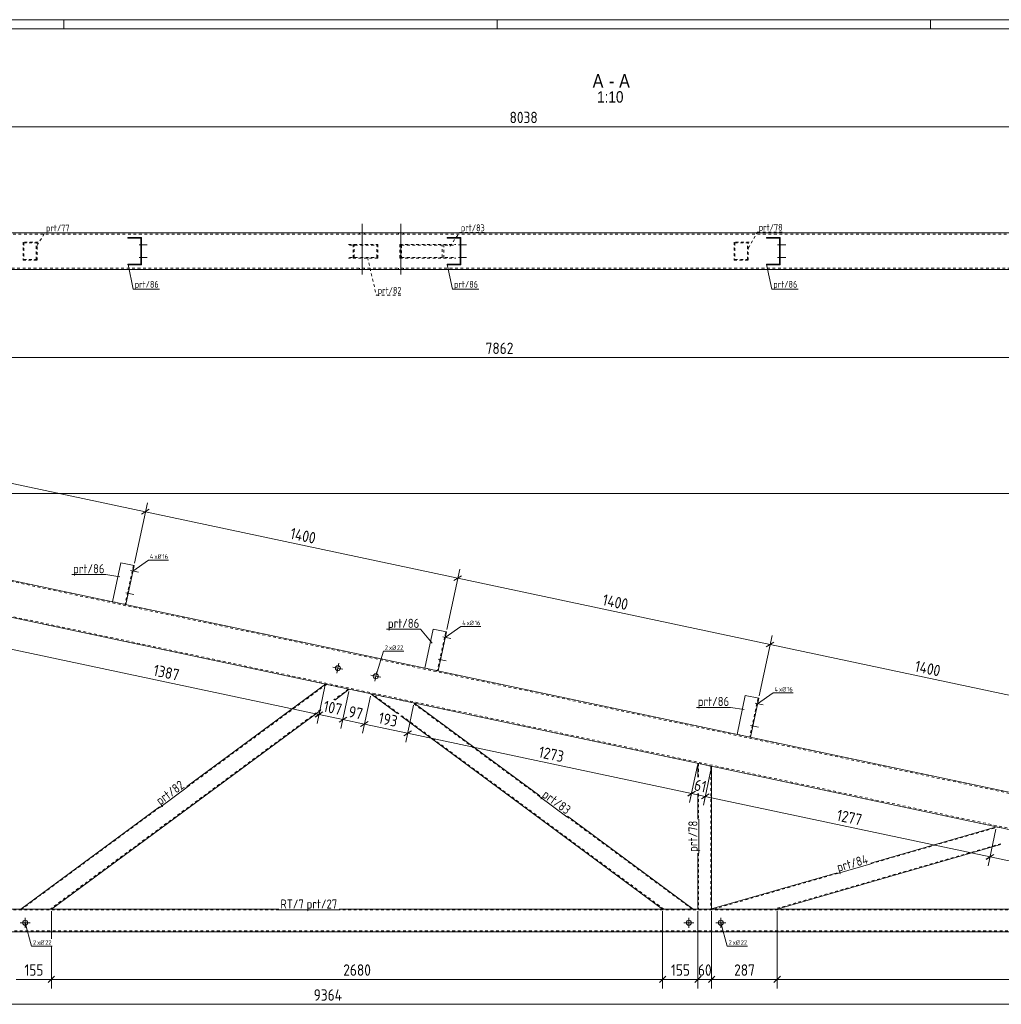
# Model space of a CAD drawing. Header units: millimetres. Extents: x 1 to 1188, y 1 to 840.
# Tile 6 of 7: x 409 to 839, y 408 to 840. Entities that reach past the tile are written whole.
import ezdxf

# ---------------------------------------------------------------- set-up
doc = ezdxf.new("R2010")
doc.units = ezdxf.units.MM
doc.header["$LTSCALE"] = 0.6
doc.linetypes.add('XKITLINE00', pattern=[0])
doc.linetypes.add('XKITLINE02', pattern=[4, 2, -2])
for name, color, linetype, lineweight in [('Bolt', 7, 'Continuous', 0), ('BoltMark', 3, 'Continuous', 0), ('DrawingSheet', 5, 'Continuous', 0), ('OtherObjectType', 1, 'Continuous', 0), ('Part', 2, 'Continuous', 0), ('PartMark', 3, 'Continuous', 0), ('Z-DIMENSIONS', 1, 'Continuous', 0)]:
    doc.layers.add(name, color=color, linetype=linetype, lineweight=lineweight)
doc.styles.add('ARIAL', font='ARIAL.TTF')
doc.styles.add('ISOCPEUR', font='ISOCPEUR.TTF')

msp = doc.modelspace()

# ---------------------------------------------------------------- linework, layer by layer
at = {"layer": 'Bolt', "color": 4, "linetype": 'XKITLINE00', "lineweight": 0}
for p, q in [((558.73, 728.2), (558.73, 750.45)), ((575.73, 728.2), (575.73, 750.45)), ((557.63, 745.95), (557.63, 746.45)), ((559.83, 745.95), (559.83, 746.45)), ((574.63, 745.95), (574.63, 746.45)), ((576.83, 745.95), (576.83, 746.45)), ((460.91, 741.2), (464.46, 741.2)), ((460.91, 741.2), (464.46, 741.2)), ((461.66, 742), (461.96, 742)), ((461.66, 742), (461.96, 742)), ((461.66, 740.4), (461.96, 740.4)), ((461.66, 740.4), (461.96, 740.4)), ((600.91, 741.2), (604.46, 741.2)), ((600.91, 741.2), (604.46, 741.2)), ((601.66, 742), (601.96, 742)), ((601.66, 742), (601.96, 742)), ((601.66, 740.4), (601.96, 740.4)), ((601.66, 740.4), (601.96, 740.4)), ((740.91, 741.2), (744.46, 741.2)), ((740.91, 741.2), (744.46, 741.2)), ((741.66, 742), (741.96, 742)), ((741.66, 742), (741.96, 742)), ((741.66, 740.4), (741.96, 740.4)), ((741.66, 740.4), (741.96, 740.4)), ((460.91, 735.7), (464.46, 735.7)), ((460.91, 735.7), (464.46, 735.7)), ((461.66, 736.5), (461.96, 736.5)), ((461.66, 736.5), (461.96, 736.5)), ((461.66, 734.9), (461.96, 734.9)), ((461.66, 734.9), (461.96, 734.9)), ((600.91, 735.7), (604.46, 735.7)), ((600.91, 735.7), (604.46, 735.7)), ((601.66, 736.5), (601.96, 736.5)), ((601.66, 736.5), (601.96, 736.5)), ((601.66, 734.9), (601.96, 734.9)), ((601.66, 734.9), (601.96, 734.9)), ((740.91, 735.7), (744.46, 735.7)), ((740.91, 735.7), (744.46, 735.7)), ((741.66, 736.5), (741.96, 736.5)), ((741.66, 736.5), (741.96, 736.5)), ((741.66, 734.9), (741.96, 734.9)), ((741.66, 734.9), (741.96, 734.9)), ((557.63, 730.45), (557.63, 730.95)), ((559.83, 730.45), (559.83, 730.95)), ((574.63, 730.45), (574.63, 730.95)), ((576.83, 730.45), (576.83, 730.95)), ((457.18, 598.34), (460.65, 597.6)), ((457.18, 598.34), (460.65, 597.6)), ((457.75, 597.4), (458.04, 597.33)), ((457.75, 597.4), (458.04, 597.33)), ((458.08, 598.96), (458.37, 598.9)), ((458.08, 598.96), (458.37, 598.9)), ((455.1, 588.55), (458.57, 587.82)), ((455.1, 588.55), (458.57, 587.82)), ((455.67, 587.62), (455.96, 587.55)), ((455.67, 587.62), (455.96, 587.55)), ((456, 589.18), (456.29, 589.12)), ((456, 589.18), (456.29, 589.12)), ((594.12, 569.23), (597.59, 568.49)), ((594.12, 569.23), (597.59, 568.49)), ((594.69, 568.29), (594.98, 568.23)), ((594.69, 568.29), (594.98, 568.23)), ((595.02, 569.86), (595.31, 569.79)), ((595.02, 569.86), (595.31, 569.79)), ((547.63, 553.35), (548.54, 557.66)), ((592.04, 559.45), (595.51, 558.71)), ((592.04, 559.45), (595.51, 558.71)), ((592.61, 558.51), (592.9, 558.45)), ((592.61, 558.51), (592.9, 558.45)), ((592.94, 560.07), (593.23, 560.01)), ((592.94, 560.07), (593.23, 560.01)), ((550.24, 555.05), (545.93, 555.96)), ((564.26, 549.82), (565.17, 554.12)), ((566.86, 551.51), (562.56, 552.43)), ((731.06, 540.12), (734.53, 539.38)), ((731.06, 540.12), (734.53, 539.38)), ((731.96, 540.75), (732.25, 540.69)), ((731.96, 540.75), (732.25, 540.69)), ((731.63, 539.18), (731.92, 539.12)), ((731.63, 539.18), (731.92, 539.12)), ((728.98, 530.34), (732.45, 529.6)), ((728.98, 530.34), (732.45, 529.6)), ((729.55, 529.4), (729.84, 529.34)), ((729.55, 529.4), (729.84, 529.34)), ((729.88, 530.97), (730.17, 530.9)), ((729.88, 530.97), (730.17, 530.9)), ((410.98, 441.67), (410.98, 446.07)), ((701.98, 441.67), (701.98, 446.07)), ((715.98, 441.67), (715.98, 446.07)), ((408.78, 443.87), (413.18, 443.87)), ((699.78, 443.87), (704.18, 443.87)), ((713.78, 443.87), (718.18, 443.87))]:
    msp.add_line(p, q, dxfattribs=at)
for centre in [(548.08, 555.51), (564.71, 551.97), (410.98, 443.87), (701.98, 443.87), (715.98, 443.87)]:
    msp.add_circle(centre, 1.1, dxfattribs=at)
at = {"layer": 'BoltMark', "color": 4, "linetype": 'XKITLINE00', "lineweight": 0}
for p, q in [((458.16, 598.13), (465.04, 602.89)), ((465.04, 602.89), (473.8, 602.89)), ((595.1, 569.02), (601.98, 573.78)), ((601.98, 573.78), (610.74, 573.78)), ((564.71, 551.97), (568.08, 562.93)), ((568.08, 562.93), (577.01, 562.93)), ((732.04, 539.91), (738.92, 544.68)), ((738.92, 544.68), (747.68, 544.68)), ((410.98, 443.87), (413.82, 433.58)), ((715.98, 443.87), (718.82, 433.58)), ((413.82, 433.58), (422.75, 433.58)), ((718.82, 433.58), (727.75, 433.58))]:
    msp.add_line(p, q, dxfattribs=at)
at = {"layer": 'DrawingSheet', "color": 2, "linetype": 'XKITLINE00', "lineweight": 0}
for p, q in [((1188, 840), (1, 840)), ((428, 836), (428, 840)), ((618, 836), (618, 840)), ((808, 836), (808, 840))]:
    msp.add_line(p, q, dxfattribs=at)
at = {"layer": 'DrawingSheet', "color": 3, "linetype": 'XKITLINE00', "lineweight": 0}
msp.add_line((1184, 836), (5, 836), dxfattribs=at)
at = {"layer": 'Part', "color": 2, "linetype": 'XKITLINE00', "lineweight": 0}
for p, q in [((227.49, 746.45), (1031.28, 746.45)), ((455.96, 744.15), (455.96, 744.45)), ((455.96, 744.45), (461.96, 744.45)), ((461.66, 744.15), (455.96, 744.15)), ((461.66, 732.75), (461.66, 744.15)), ((461.96, 744.45), (461.96, 732.45)), ((595.96, 744.15), (595.96, 744.45)), ((595.96, 744.45), (601.96, 744.45)), ((601.66, 744.15), (595.96, 744.15)), ((601.66, 732.75), (601.66, 744.15)), ((601.96, 744.45), (601.96, 732.45)), ((735.96, 744.15), (735.96, 744.45)), ((735.96, 744.45), (741.96, 744.45)), ((741.66, 744.15), (735.96, 744.15)), ((741.66, 732.75), (741.66, 744.15)), ((741.96, 744.45), (741.96, 732.45)), ((227.49, 730.45), (1031.28, 730.45)), ((455.96, 732.45), (455.96, 732.75)), ((455.96, 732.75), (461.66, 732.75)), ((461.96, 732.45), (455.96, 732.45)), ((595.96, 732.45), (595.96, 732.75)), ((595.96, 732.75), (601.66, 732.75)), ((601.96, 732.45), (595.96, 732.45)), ((735.96, 732.45), (735.96, 732.75)), ((735.96, 732.75), (741.66, 732.75)), ((741.96, 732.45), (735.96, 732.45)), ((973.01, 457.01), (222.42, 616.55)), ((976.34, 472.66), (368.06, 601.95)), ((452.86, 601.81), (449.22, 584.7)), ((458.73, 600.56), (452.86, 601.81)), ((455.09, 583.45), (458.73, 600.56)), ((589.8, 572.7), (586.16, 555.59)), ((595.67, 571.46), (589.8, 572.7)), ((592.03, 554.35), (595.67, 571.46)), ((542.64, 548.49), (481.84, 503.62)), ((553.1, 546.26), (546.69, 541.53)), ((574.16, 535.7), (562.58, 544.25)), ((636.7, 499.49), (581.5, 540.23)), ((726.74, 543.6), (723.1, 526.49)), ((732.61, 542.35), (726.74, 543.6)), ((728.97, 525.24), (732.61, 542.35)), ((540.45, 536.93), (422.48, 449.87)), ((690.46, 449.87), (575.62, 534.63)), ((705.97, 513.77), (705.97, 507.72)), ((711.97, 512.49), (711.97, 449.87)), ((705.97, 500.57), (705.97, 489.3)), ((469.81, 494.74), (409.01, 449.87)), ((703.93, 449.87), (648.73, 490.61)), ((836.85, 485.95), (781.71, 470.03)), ((838.68, 478.15), (740.71, 449.87)), ((705.97, 474.35), (705.97, 449.87)), ((767.01, 465.79), (711.97, 449.9)), ((522.26, 449.87), (75.5, 449.87)), ((995.47, 449.87), (548.72, 449.87)), ((995.47, 439.87), (75.5, 439.87))]:
    msp.add_line(p, q, dxfattribs=at)
at = {"layer": 'Part', "color": 7, "linetype": 'XKITLINE02', "lineweight": 0}
for p, q in [((1030.88, 745.95), (227.49, 745.95)), ((416.67, 742.45), (410.03, 742.45)), ((410.03, 742.45), (410.03, 734.45)), ((410.34, 742.15), (416.37, 742.15)), ((410.34, 742.15), (410.34, 734.75)), ((415.86, 734.75), (415.86, 742.15)), ((416.17, 734.45), (416.17, 742.45)), ((552.75, 741.45), (565.56, 741.45)), ((553.15, 741.15), (565.16, 741.15)), ((554.86, 735.45), (554.86, 741.45)), ((555.27, 735.75), (555.27, 741.15)), ((565.16, 735.75), (565.16, 741.15)), ((565.56, 735.45), (565.56, 741.45)), ((575.25, 741.45), (599.84, 741.45)), ((575.25, 741.45), (575.25, 735.45)), ((575.97, 741.15), (599.12, 741.15)), ((575.97, 741.15), (575.97, 735.75)), ((593.87, 735.75), (593.87, 741.15)), ((594.59, 735.45), (594.59, 741.45)), ((728.49, 742.45), (721.85, 742.45)), ((721.85, 742.45), (721.85, 734.45)), ((722.15, 742.15), (728.18, 742.15)), ((722.15, 742.15), (722.15, 734.75)), ((727.67, 734.75), (727.67, 742.15)), ((727.98, 734.45), (727.98, 742.45)), ((410.03, 734.45), (416.67, 734.45)), ((410.34, 734.75), (416.37, 734.75)), ((565.56, 735.45), (552.75, 735.45)), ((553.15, 735.75), (565.16, 735.75)), ((575.25, 735.45), (599.84, 735.45)), ((575.97, 735.75), (599.12, 735.75)), ((721.85, 734.45), (728.49, 734.45)), ((722.15, 734.75), (728.18, 734.75)), ((227.49, 730.95), (1030.88, 730.95)), ((1011.47, 464.68), (225.64, 631.71)), ((996.47, 452.54), (222.53, 617.04)), ((458.43, 600.63), (454.79, 583.51)), ((449.22, 584.7), (449.22, 584.69)), ((449.22, 584.69), (449.22, 584.7)), ((449.22, 584.69), (449.22, 584.7)), ((449.22, 584.7), (449.22, 584.69)), ((449.22, 584.69), (455.09, 583.45)), ((455.09, 583.45), (455.09, 583.45)), ((455.09, 583.45), (455.09, 583.45)), ((595.37, 571.52), (591.73, 554.4)), ((586.16, 555.59), (592.03, 554.34)), ((586.16, 555.59), (586.16, 555.59)), ((586.16, 555.59), (586.16, 555.59)), ((586.16, 555.59), (586.16, 555.59)), ((586.16, 555.59), (586.16, 555.59)), ((592.03, 554.34), (592.03, 554.35)), ((592.03, 554.35), (592.03, 554.34)), ((543.03, 548.4), (482.02, 503.38)), ((542.64, 548.49), (553.1, 546.26)), ((552.71, 546.35), (546.3, 541.62)), ((562.58, 544.25), (581.5, 540.23)), ((574.87, 535.55), (563.29, 544.1)), ((636.52, 499.25), (580.79, 540.38)), ((732.31, 542.41), (728.68, 525.29)), ((540.55, 537.37), (421.98, 449.87)), ((690.97, 449.87), (575.68, 534.95)), ((723.1, 526.49), (723.1, 526.48)), ((723.1, 526.48), (723.1, 526.49)), ((723.1, 526.48), (723.1, 526.49)), ((723.1, 526.49), (723.1, 526.48)), ((723.1, 526.48), (728.97, 525.23)), ((728.97, 525.23), (728.97, 525.24)), ((728.97, 525.24), (728.97, 525.23)), ((711.97, 512.49), (705.97, 513.77)), ((706.27, 513.71), (706.27, 507.66)), ((711.67, 512.56), (711.67, 449.87)), ((706.27, 500.5), (706.27, 489.3)), ((469.99, 494.5), (409.52, 449.87)), ((703.43, 449.87), (648.55, 490.37)), ((781.79, 469.74), (837.47, 485.82)), ((836.85, 485.95), (853.46, 482.42)), ((838.75, 478.49), (739.63, 449.87)), ((706.27, 474.35), (706.27, 449.87)), ((712.95, 449.87), (767.1, 465.5)), ((522.26, 449.47), (75.5, 449.47)), ((422.48, 449.87), (409.01, 449.87)), ((548.72, 449.47), (522.26, 449.47)), ((995.47, 449.47), (548.72, 449.47)), ((703.93, 449.87), (690.46, 449.87)), ((711.97, 449.87), (705.97, 449.87)), ((711.87, 449.87), (711.97, 449.9)), ((740.71, 449.87), (711.87, 449.87)), ((995.47, 440.27), (75.5, 440.27))]:
    msp.add_line(p, q, dxfattribs=at)
at = {"layer": 'PartMark', "color": 7, "linetype": 'XKITLINE02', "lineweight": 0}
for p, q in [((416.27, 740.9), (419.51, 746.51)), ((419.51, 746.51), (431.02, 746.51)), ((597.22, 740.58), (601.43, 746.59)), ((601.43, 746.59), (612.94, 746.59)), ((728.08, 739.84), (732.03, 746.81)), ((732.03, 746.81), (743.54, 746.81)), ((561.08, 735.72), (564.96, 719.13)), ((564.96, 719.13), (576.47, 719.13))]:
    msp.add_line(p, q, dxfattribs=at)
at = {"layer": 'PartMark', "color": 7, "linetype": 'XKITLINE00', "lineweight": 0}
for p, q in [((456.07, 732.63), (458.4, 721.83)), ((596.07, 732.63), (598.4, 721.83)), ((736.07, 732.63), (738.4, 721.83)), ((458.4, 721.83), (469.91, 721.83)), ((598.4, 721.83), (609.91, 721.83)), ((738.4, 721.83), (749.91, 721.83)), ((431.4, 596.55), (446.35, 596.55)), ((452.42, 595.65), (446.35, 596.55)), ((569.41, 572.6), (584.36, 572.6)), ((589.36, 566.54), (584.36, 572.6)), ((705.29, 538.33), (720.24, 538.33)), ((726.3, 537.43), (720.24, 538.33)), ((470.05, 494.42), (482.08, 503.3)), ((636.46, 499.17), (648.49, 490.29)), ((706.37, 474.35), (706.37, 489.3)), ((767.12, 465.41), (781.82, 469.65)), ((522.26, 449.47), (548.72, 449.47))]:
    msp.add_line(p, q, dxfattribs=at)
at = {"layer": 'Z-DIMENSIONS', "color": 7, "linetype": 'XKITLINE00', "lineweight": 0}
for p, q in [((227.49, 793.02), (1031.28, 793.02)), ((225.78, 691.75), (1011.97, 691.75)), ((326.79, 653.22), (463.73, 624.12)), ((226.75, 632.2), (1137.73, 632.2)), ((458.93, 601.54), (464.58, 628.13)), ((458.93, 601.54), (464.58, 628.13)), ((465.41, 625.21), (462.05, 623.03)), ((465.41, 625.21), (462.05, 623.03)), ((463.73, 624.12), (600.67, 595.01)), ((595.87, 572.43), (601.53, 599.02)), ((595.87, 572.43), (601.53, 599.02)), ((602.35, 596.1), (599, 593.92)), ((602.35, 596.1), (599, 593.92)), ((600.67, 595.01), (737.61, 565.9)), ((732.82, 543.33), (738.47, 569.91)), ((732.82, 543.33), (738.47, 569.91)), ((739.29, 566.99), (735.94, 564.82)), ((739.29, 566.99), (735.94, 564.82)), ((737.61, 565.9), (874.56, 536.8)), ((404.15, 564.02), (539.81, 535.18)), ((542.43, 547.51), (538.98, 531.27)), ((542.43, 547.51), (538.99, 531.31)), ((552.89, 545.29), (549.45, 529.09)), ((552.89, 545.29), (549.45, 529.09)), ((562.37, 543.27), (558.93, 527.08)), ((562.37, 543.27), (558.93, 527.07)), ((540.57, 535.68), (538.13, 534.09)), ((541.5, 536.31), (538.14, 534.13)), ((581.29, 539.25), (577.85, 523.06)), ((581.29, 539.25), (577.85, 523.06)), ((539.82, 535.22), (550.28, 533)), ((551.96, 534.09), (548.6, 531.91)), ((551.27, 533.64), (548.6, 531.91)), ((550.28, 533), (559.76, 530.99)), ((561.44, 532.08), (558.08, 529.9)), ((561.44, 532.08), (558.08, 529.9)), ((559.76, 530.99), (578.68, 526.97)), ((580.36, 528.06), (577, 525.88)), ((580.36, 528.06), (577, 525.88)), ((578.68, 526.97), (703.16, 500.52)), ((705.77, 512.79), (702.33, 496.64)), ((705.77, 512.79), (704.74, 507.99)), ((711.77, 511.52), (708.33, 495.36)), ((711.77, 511.52), (710.74, 506.71)), ((704.84, 501.64), (701.49, 499.46)), ((703.29, 501.14), (702.32, 496.6)), ((703.91, 501.01), (701.48, 499.43)), ((703.16, 500.55), (709.16, 499.28)), ((710.84, 500.37), (707.49, 498.19)), ((710.84, 500.37), (707.49, 498.19)), ((709.29, 499.86), (708.33, 495.37)), ((709.16, 499.28), (834.04, 472.74)), ((836.64, 484.97), (833.21, 468.82)), ((836.64, 484.97), (833.22, 468.86)), ((835.72, 473.82), (832.36, 471.65)), ((835.73, 473.86), (832.37, 471.68)), ((834.05, 472.77), (850.66, 469.24)), ((422.48, 448.87), (422.48, 436.78)), ((422.48, 448.87), (422.48, 436.78)), ((690.46, 448.87), (690.46, 415)), ((690.46, 448.87), (690.46, 415)), ((705.97, 448.87), (705.97, 415)), ((705.97, 448.87), (705.97, 426.6)), ((711.97, 448.87), (711.97, 426.6)), ((711.97, 448.87), (711.97, 415)), ((740.71, 448.87), (740.71, 415)), ((740.71, 448.87), (740.71, 415)), ((422.48, 433.58), (422.48, 415)), ((422.48, 433.58), (422.48, 415)), ((406.97, 419), (422.48, 419)), ((423.9, 420.41), (421.07, 417.58)), ((423.9, 420.41), (421.07, 417.58)), ((422.48, 419), (690.46, 419)), ((691.88, 420.41), (689.05, 417.58)), ((691.88, 420.41), (689.05, 417.58)), ((690.46, 419), (705.97, 419)), ((707.39, 420.41), (704.56, 417.58)), ((706.57, 419.6), (704.56, 417.58)), ((705.97, 419.6), (705.97, 415)), ((705.97, 419), (711.97, 419)), ((713.39, 420.41), (710.56, 417.58)), ((712.57, 419.6), (710.56, 417.58)), ((711.97, 419.6), (711.97, 415)), ((711.97, 419), (740.71, 419)), ((713.39, 420.41), (712.98, 420.01)), ((742.13, 420.41), (739.3, 417.58)), ((742.13, 420.41), (739.3, 417.58)), ((740.71, 419), (995.97, 419)), ((75.5, 408.07), (1011.94, 408.07))]:
    msp.add_line(p, q, dxfattribs=at)
at = {"layer": 'Z-DIMENSIONS', "color": 3}
for p in [(463.73, 624.12), (463.73, 624.12), (600.67, 595.01), (600.67, 595.01), (737.61, 565.9), (737.61, 565.9), (539.81, 535.18), (539.82, 535.22), (550.28, 533), (550.28, 533), (559.76, 530.99), (559.76, 530.99), (578.68, 526.97), (578.68, 526.97), (703.16, 500.55), (703.16, 500.52), (709.16, 499.28), (709.16, 499.28), (834.04, 472.74), (834.05, 472.77), (422.48, 419), (422.48, 419), (690.46, 419), (690.46, 419), (705.97, 419), (705.97, 419), (711.97, 419), (711.97, 419), (740.71, 419), (740.71, 419)]:
    msp.add_point(p, dxfattribs=at)

# ---------------------------------------------------------------- texts
at = {"layer": 'BoltMark', "color": 4, "style": 'ISOCPEUR', "width": 0.85}
for s, p in [('4', (465.64, 603.49)), ('xØ', (467.61, 603.49)), ('16', (471.13, 603.49)), ('4', (602.58, 574.38)), ('xØ', (604.55, 574.38)), ('16', (608.07, 574.38)), ('2', (568.68, 563.53)), ('xØ', (570.48, 563.53)), ('22', (574, 563.53)), ('4', (739.52, 545.28)), ('xØ', (741.49, 545.28)), ('16', (745.01, 545.28)), ('xØ', (416.22, 434.18)), ('xØ', (721.22, 434.18)), ('2', (414.42, 434.18)), ('22', (419.74, 434.18)), ('2', (719.42, 434.18)), ('22', (724.74, 434.18))]:
    msp.add_text(s, height=2, dxfattribs=at).set_placement(p)
at = {"layer": 'OtherObjectType', "color": 6, "style": 'ARIAL', "width": 0.85}
for s, height, p in [('A', 6, (659.77, 810.12)), ('-', 6, (666.91, 810.12)), ('A', 6, (671.38, 810.12)), ('1:10', 5, (661.75, 803.62))]:
    msp.add_text(s, height=height, dxfattribs=at).set_placement(p)
at = {"layer": 'PartMark', "color": 3, "style": 'ISOCPEUR', "width": 0.85}
for s, height, p in [('prt/77', 3, (420.11, 747.11)), ('prt/83', 3, (602.03, 747.19)), ('prt/78', 3, (732.63, 747.41)), ('prt/86', 3, (459, 722.43)), ('prt/86', 3, (599, 722.43)), ('prt/86', 3, (739, 722.43)), ('prt/82', 3, (565.56, 719.73)), ('prt/86', 4, (432, 597.15)), ('prt/86', 4, (570.01, 573.2)), ('prt/86', 4, (705.89, 538.93)), ('prt/27', 4, (534.37, 450.07))]:
    msp.add_text(s, height=height, dxfattribs=at).set_placement(p)
for s, rotation, p in [('prt/82', 36.4287, (470.17, 495.26)), ('prt/83', -36.4287, (637.3, 499.29)), ('prt/78', 90.0002, (705.77, 474.95)), ('prt/84', 16.1058, (767.53, 466.15))]:
    msp.add_text(s, height=4, rotation=rotation, dxfattribs=at).set_placement(p)
at = {"layer": 'PartMark', "color": 1, "style": 'ISOCPEUR', "width": 0.85}
msp.add_text('RT/7', height=4, dxfattribs=at).set_placement((522.86, 450.07))
at = {"layer": 'Z-DIMENSIONS', "color": 3, "style": 'ISOCPEUR', "width": 0.85}
for s, p in [('8038', (623.37, 794.62)), ('7862', (612.86, 693.35)), ('155', (410.65, 420.6)), ('2680', (550.46, 420.6)), ('155', (694.14, 420.6)), ('60', (705.97, 420.6)), ('287', (721.83, 420.6)), ('9364', (537.49, 409.67))]:
    msp.add_text(s, height=5, dxfattribs=at).set_placement(p)
for s, p in [('1400', (526.86, 612.34)), ('1400', (663.8, 583.23)), ('1400', (800.74, 554.12)), ('1387', (466.85, 552.33)), ('107', (541.39, 536.52)), ('97', (552.41, 534.18)), ('193', (565.56, 531.39)), ('1273', (635.79, 516.47)), ('61', (703.97, 502.01)), ('1277', (766.47, 488.73))]:
    msp.add_text(s, height=5, rotation=-11.9977, dxfattribs=at).set_placement(p)

doc.saveas('drawing.dxf')
